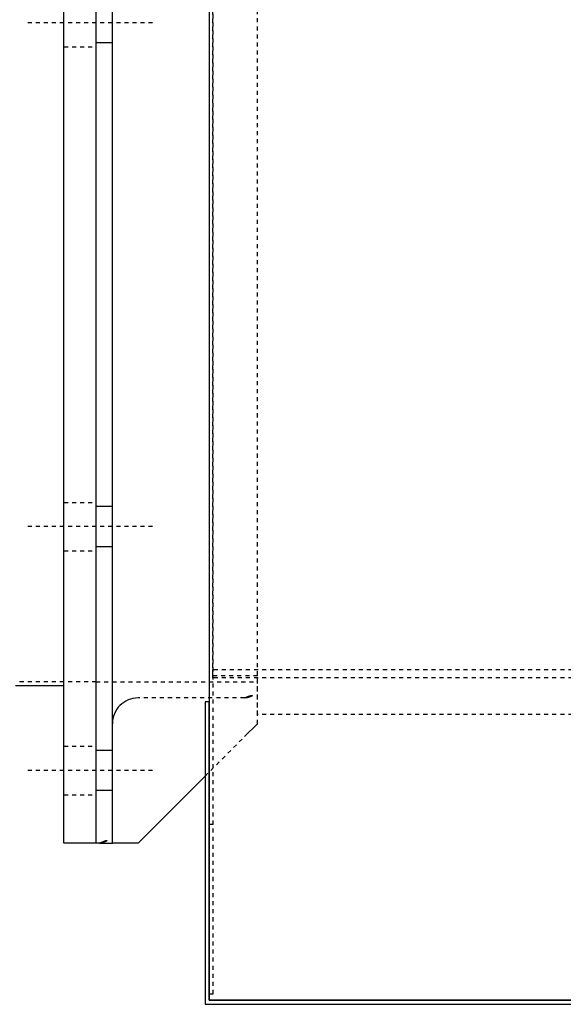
# Model space of a CAD drawing. Header units: centimetres. Extents: x 657501712 to 657529232, y 555122765 to 555182979.
# Tile 11 of 78: x 657503026 to 657503040, y 555124371 to 555124395. Entities that reach past the tile are written whole.
import ezdxf

# ---------------------------------------------------------------- set-up
doc = ezdxf.new("R2010")
doc.units = ezdxf.units.CM
doc.header["$LTSCALE"] = 0.1
doc.linetypes.add('ZKZOK_PW_06_00_300$0$AM_DIN_F_W050', pattern=[6.25, 4.75, -1.5])
doc.linetypes.add('ZKZOK_PW_06_00_300$0$AM_DIN_G_W050', pattern=[13.75, 9.75, -1.5, 1, -1.5])
doc.layers.add('xrefs', color=7, linetype='Continuous')
for name, color, linetype, lineweight in [('ZKZOK_PW_06_00_300$0$AM_7', 4, 'ZKZOK_PW_06_00_300$0$AM_DIN_G_W050', 25), ('ZKZOK_PW_06_00_300$0$AM_HID', 7, 'ZKZOK_PW_06_00_300$0$AM_DIN_F_W050', 25), ('ZKZOK_PW_06_00_300$0$AM_VIS', 7, 'Continuous', 25)]:
    doc.layers.add(name, color=color, linetype=linetype, lineweight=lineweight)

# ---------------------------------------------------------------- blocks, each defined once
blk = doc.blocks.new('ZKZOK_PW_06_00_300$0$A$C1CB93CB6')
at = {"layer": 'ZKZOK_PW_06_00_300$0$AM_7', "color": 254}
for p, q in [((174, 494.5), (142, 494.5)), ((174, 369.5), (142, 369.5)), ((174, 309), (142, 309))]:
    blk.add_line(p, q, dxfattribs=at)
at = {"layer": 'ZKZOK_PW_06_00_300$0$AM_HID', "color": 254}
for p, q in [((189, 253.58), (189, 828.42)), ((200, 320.6), (200, 793.4)), ((188.95, 332.5), (188.95, 686.5)), ((152, 488.5), (160, 488.5)), ((164, 489.5), (160, 489.5)), ((152, 375.5), (160, 375.5)), ((164, 374.5), (160, 374.5)), ((164, 364.5), (160, 364.5)), ((152, 363.5), (160, 363.5)), ((188.95, 332), (188.95, 334)), ((560.15, 334), (188.95, 334)), ((200, 332.5), (188.95, 332.5)), ((200, 322.89), (200, 332.5)), ((160, 331), (140, 331)), ((160, 331), (200, 331)), ((560.15, 332), (188.95, 332)), ((196.8, 327), (170.4, 327)), ((560.15, 322.89), (200, 322.89)), ((200, 320.6), (196.8, 317.4)), ((187, 307.6), (196.8, 317.4)), ((152, 315), (160, 315)), ((164, 314), (160, 314)), ((152, 303), (160, 303)), ((164, 304), (160, 304)), ((188, 295.72), (189, 295.72)), ((188, 253.58), (189, 253.58))]:
    blk.add_line(p, q, dxfattribs=at)
for centre, radius, start, end in [((196.8, 330.2), 3.2, 270, 0), ((170.4, 320.6), 6.4, 90, 180), ((160.8, 294.2), 3.2, 270, 0)]:
    blk.add_arc(centre, radius, start, end, dxfattribs=at)
at = {"layer": 'ZKZOK_PW_06_00_300$0$AM_VIS', "color": 254}
for p, q in [((188, 830), (188, 252)), ((152, 291), (152, 823)), ((160, 291), (160, 823)), ((160, 291), (160, 823)), ((164, 291), (164, 823)), ((152, 330), (140, 330)), ((188, 326), (187, 326)), ((187, 326), (187, 251)), ((188, 252), (188, 326)), ((170.4, 291), (187, 307.6)), ((160, 291), (152, 291)), ((160.8, 291), (160, 291)), ((160.8, 291), (164, 291)), ((170.4, 291), (164, 291)), ((307, 252), (188, 252)), ((188, 252), (307, 252)), ((187, 251), (307, 251))]:
    blk.add_line(p, q, dxfattribs=at)
blk = doc.blocks.new('wer')
at = {"layer": 'ZKZOK_PW_06_00_300$0$AM_7', "color": 251}
for p, q in [((-47025.88, 5984.37), (-47057.88, 5984.37)), ((-47025.88, 5984.37), (-47057.88, 5984.37)), ((-47025.88, 5984.37), (-47057.88, 5984.37)), ((-47025.88, 5984.37), (-47057.88, 5984.37)), ((-47025.88, 5859.37), (-47057.88, 5859.37)), ((-47025.88, 5859.37), (-47057.88, 5859.37)), ((-47025.88, 5859.37), (-47057.88, 5859.37)), ((-47025.88, 5859.37), (-47057.88, 5859.37)), ((-47025.88, 5798.87), (-47057.88, 5798.87)), ((-47025.88, 5798.87), (-47057.88, 5798.87)), ((-47025.88, 5798.87), (-47057.88, 5798.87)), ((-47025.88, 5798.87), (-47057.88, 5798.87))]:
    blk.add_line(p, q, dxfattribs=at)
at = {"layer": 'ZKZOK_PW_06_00_300$0$AM_HID', "color": 251}
for p, q in [((-47010.88, 5743.45), (-47010.88, 6318.29)), ((-47010.88, 5743.45), (-47010.88, 6318.29)), ((-47010.88, 5743.45), (-47010.88, 6318.29)), ((-47010.88, 5743.45), (-47010.88, 6318.29)), ((-47010.93, 5822.37), (-47010.93, 6176.37)), ((-47010.93, 5822.37), (-47010.93, 6176.37)), ((-47010.93, 5822.37), (-47010.93, 6176.37)), ((-47010.93, 5822.37), (-47010.93, 6176.37)), ((-47035.88, 5979.37), (-47039.88, 5979.37)), ((-47035.88, 5979.37), (-47039.88, 5979.37)), ((-47035.88, 5979.37), (-47039.88, 5979.37)), ((-47035.88, 5979.37), (-47039.88, 5979.37)), ((-47047.88, 5978.37), (-47039.88, 5978.37)), ((-47047.88, 5978.37), (-47039.88, 5978.37)), ((-47047.88, 5978.37), (-47039.88, 5978.37)), ((-47047.88, 5978.37), (-47039.88, 5978.37)), ((-47047.88, 5865.37), (-47039.88, 5865.37)), ((-47047.88, 5865.37), (-47039.88, 5865.37)), ((-47047.88, 5865.37), (-47039.88, 5865.37)), ((-47047.88, 5865.37), (-47039.88, 5865.37)), ((-47035.88, 5864.37), (-47039.88, 5864.37)), ((-47035.88, 5864.37), (-47039.88, 5864.37)), ((-47035.88, 5864.37), (-47039.88, 5864.37)), ((-47035.88, 5864.37), (-47039.88, 5864.37)), ((-47047.88, 5853.37), (-47039.88, 5853.37)), ((-47047.88, 5853.37), (-47039.88, 5853.37)), ((-47047.88, 5853.37), (-47039.88, 5853.37)), ((-47047.88, 5853.37), (-47039.88, 5853.37)), ((-47035.88, 5854.37), (-47039.88, 5854.37)), ((-47035.88, 5854.37), (-47039.88, 5854.37)), ((-47035.88, 5854.37), (-47039.88, 5854.37)), ((-47035.88, 5854.37), (-47039.88, 5854.37)), ((-47010.93, 5821.87), (-47010.93, 5823.87)), ((-46639.73, 5823.87), (-47010.93, 5823.87)), ((-47010.93, 5821.87), (-47010.93, 5823.87)), ((-46639.73, 5823.87), (-47010.93, 5823.87)), ((-47010.93, 5821.87), (-47010.93, 5823.87)), ((-46639.73, 5823.87), (-47010.93, 5823.87)), ((-47010.93, 5821.87), (-47010.93, 5823.87)), ((-46639.73, 5823.87), (-47010.93, 5823.87)), ((-47039.88, 5820.87), (-47059.88, 5820.87)), ((-47039.88, 5820.87), (-47059.88, 5820.87)), ((-47039.88, 5820.87), (-47059.88, 5820.87)), ((-47039.88, 5820.87), (-47059.88, 5820.87)), ((-47039.88, 5820.87), (-46999.88, 5820.87)), ((-47039.88, 5820.87), (-46999.88, 5820.87)), ((-47039.88, 5820.87), (-46999.88, 5820.87)), ((-47039.88, 5820.87), (-46999.88, 5820.87)), ((-46999.88, 5822.37), (-47010.93, 5822.37)), ((-46999.88, 5822.37), (-47010.93, 5822.37)), ((-46999.88, 5822.37), (-47010.93, 5822.37)), ((-46999.88, 5822.37), (-47010.93, 5822.37)), ((-46639.73, 5821.87), (-47010.93, 5821.87)), ((-46639.73, 5821.87), (-47010.93, 5821.87)), ((-46639.73, 5821.87), (-47010.93, 5821.87)), ((-46639.73, 5821.87), (-47010.93, 5821.87)), ((-46999.88, 5812.76), (-46999.88, 5822.37)), ((-46999.88, 5812.76), (-46999.88, 5822.37)), ((-46999.88, 5812.76), (-46999.88, 5822.37)), ((-46999.88, 5812.76), (-46999.88, 5822.37)), ((-47003.08, 5816.87), (-47029.48, 5816.87)), ((-47003.08, 5816.87), (-47029.48, 5816.87)), ((-47003.08, 5816.87), (-47029.48, 5816.87)), ((-47003.08, 5816.87), (-47029.48, 5816.87)), ((-46639.73, 5812.76), (-46999.88, 5812.76)), ((-46639.73, 5812.76), (-46999.88, 5812.76)), ((-46639.73, 5812.76), (-46999.88, 5812.76)), ((-46639.73, 5812.76), (-46999.88, 5812.76)), ((-46999.88, 5810.47), (-47003.08, 5807.27)), ((-46999.88, 5810.47), (-47003.08, 5807.27)), ((-46999.88, 5810.47), (-47003.08, 5807.27)), ((-46999.88, 5810.47), (-47003.08, 5807.27)), ((-47012.88, 5797.47), (-47003.08, 5807.27)), ((-47012.88, 5797.47), (-47003.08, 5807.27)), ((-47012.88, 5797.47), (-47003.08, 5807.27)), ((-47012.88, 5797.47), (-47003.08, 5807.27)), ((-47047.88, 5804.87), (-47039.88, 5804.87)), ((-47047.88, 5804.87), (-47039.88, 5804.87)), ((-47047.88, 5804.87), (-47039.88, 5804.87)), ((-47047.88, 5804.87), (-47039.88, 5804.87)), ((-47035.88, 5803.87), (-47039.88, 5803.87)), ((-47035.88, 5803.87), (-47039.88, 5803.87)), ((-47035.88, 5803.87), (-47039.88, 5803.87)), ((-47035.88, 5803.87), (-47039.88, 5803.87)), ((-47035.88, 5793.87), (-47039.88, 5793.87)), ((-47035.88, 5793.87), (-47039.88, 5793.87)), ((-47035.88, 5793.87), (-47039.88, 5793.87)), ((-47035.88, 5793.87), (-47039.88, 5793.87)), ((-47047.88, 5792.87), (-47039.88, 5792.87)), ((-47047.88, 5792.87), (-47039.88, 5792.87)), ((-47047.88, 5792.87), (-47039.88, 5792.87)), ((-47047.88, 5792.87), (-47039.88, 5792.87)), ((-47011.88, 5785.59), (-47010.88, 5785.59)), ((-47011.88, 5785.59), (-47010.88, 5785.59)), ((-47011.88, 5785.59), (-47010.88, 5785.59)), ((-47011.88, 5785.59), (-47010.88, 5785.59)), ((-47011.88, 5743.45), (-47010.88, 5743.45)), ((-47011.88, 5743.45), (-47010.88, 5743.45)), ((-47011.88, 5743.45), (-47010.88, 5743.45)), ((-47011.88, 5743.45), (-47010.88, 5743.45))]:
    blk.add_line(p, q, dxfattribs=at)
for centre, radius, start, end in [((-47003.08, 5820.07), 3.2, 270, 0), ((-47003.08, 5820.07), 3.2, 270, 0), ((-47003.08, 5820.07), 3.2, 270, 0), ((-47003.08, 5820.07), 3.2, 270, 0), ((-47029.48, 5810.47), 6.4, 90, 180), ((-47029.48, 5810.47), 6.4, 90, 180), ((-47029.48, 5810.47), 6.4, 90, 180), ((-47029.48, 5810.47), 6.4, 90, 180), ((-47039.08, 5784.07), 3.2, 270, 0), ((-47039.08, 5784.07), 3.2, 270, 0), ((-47039.08, 5784.07), 3.2, 270, 0), ((-47039.08, 5784.07), 3.2, 270, 0)]:
    blk.add_arc(centre, radius, start, end, dxfattribs=at)
at = {"layer": 'ZKZOK_PW_06_00_300$0$AM_VIS', "color": 251}
for p, q in [((-47011.88, 6319.87), (-47011.88, 5741.87)), ((-47011.88, 6319.87), (-47011.88, 5741.87)), ((-47011.88, 6319.87), (-47011.88, 5741.87)), ((-47011.88, 6319.87), (-47011.88, 5741.87)), ((-47047.88, 5780.87), (-47047.88, 6312.87)), ((-47047.88, 5780.87), (-47047.88, 6312.87)), ((-47047.88, 5780.87), (-47047.88, 6312.87)), ((-47047.88, 5780.87), (-47047.88, 6312.87)), ((-47039.88, 5780.87), (-47039.88, 6312.87)), ((-47039.88, 5780.87), (-47039.88, 6312.87)), ((-47039.88, 5780.87), (-47039.88, 6312.87)), ((-47039.88, 5780.87), (-47039.88, 6312.87)), ((-47039.88, 5780.87), (-47039.88, 6312.87)), ((-47039.88, 5780.87), (-47039.88, 6312.87)), ((-47039.88, 5780.87), (-47039.88, 6312.87)), ((-47039.88, 5780.87), (-47039.88, 6312.87)), ((-47035.88, 5780.87), (-47035.88, 6312.87)), ((-47035.88, 5780.87), (-47035.88, 6312.87)), ((-47035.88, 5780.87), (-47035.88, 6312.87)), ((-47035.88, 5780.87), (-47035.88, 6312.87)), ((-47047.88, 5819.87), (-47059.88, 5819.87)), ((-47047.88, 5819.87), (-47059.88, 5819.87)), ((-47047.88, 5819.87), (-47059.88, 5819.87)), ((-47047.88, 5819.87), (-47059.88, 5819.87)), ((-47011.88, 5815.87), (-47012.88, 5815.87)), ((-47012.88, 5815.87), (-47012.88, 5740.87)), ((-47011.88, 5815.87), (-47012.88, 5815.87)), ((-47012.88, 5815.87), (-47012.88, 5740.87)), ((-47011.88, 5815.87), (-47012.88, 5815.87)), ((-47012.88, 5815.87), (-47012.88, 5740.87)), ((-47011.88, 5815.87), (-47012.88, 5815.87)), ((-47012.88, 5815.87), (-47012.88, 5740.87)), ((-47011.88, 5741.87), (-47011.88, 5815.87)), ((-47011.88, 5741.87), (-47011.88, 5815.87)), ((-47011.88, 5741.87), (-47011.88, 5815.87)), ((-47011.88, 5741.87), (-47011.88, 5815.87)), ((-47029.48, 5780.87), (-47012.88, 5797.47)), ((-47029.48, 5780.87), (-47012.88, 5797.47)), ((-47029.48, 5780.87), (-47012.88, 5797.47)), ((-47029.48, 5780.87), (-47012.88, 5797.47)), ((-47039.88, 5780.87), (-47047.88, 5780.87)), ((-47039.88, 5780.87), (-47047.88, 5780.87)), ((-47039.88, 5780.87), (-47047.88, 5780.87)), ((-47039.88, 5780.87), (-47047.88, 5780.87)), ((-47039.08, 5780.87), (-47039.88, 5780.87)), ((-47039.08, 5780.87), (-47039.88, 5780.87)), ((-47039.08, 5780.87), (-47039.88, 5780.87)), ((-47039.08, 5780.87), (-47039.88, 5780.87)), ((-47039.08, 5780.87), (-47035.88, 5780.87)), ((-47039.08, 5780.87), (-47035.88, 5780.87)), ((-47039.08, 5780.87), (-47035.88, 5780.87)), ((-47039.08, 5780.87), (-47035.88, 5780.87)), ((-47029.48, 5780.87), (-47035.88, 5780.87)), ((-47029.48, 5780.87), (-47035.88, 5780.87)), ((-47029.48, 5780.87), (-47035.88, 5780.87)), ((-47029.48, 5780.87), (-47035.88, 5780.87)), ((-47012.88, 5740.87), (-46892.88, 5740.87)), ((-47012.88, 5740.87), (-46892.88, 5740.87)), ((-47012.88, 5740.87), (-46892.88, 5740.87)), ((-47012.88, 5740.87), (-46892.88, 5740.87)), ((-46892.88, 5741.87), (-47011.88, 5741.87)), ((-47011.88, 5741.87), (-46892.88, 5741.87)), ((-46892.88, 5741.87), (-47011.88, 5741.87)), ((-47011.88, 5741.87), (-46892.88, 5741.87)), ((-46892.88, 5741.87), (-47011.88, 5741.87)), ((-47011.88, 5741.87), (-46892.88, 5741.87)), ((-46892.88, 5741.87), (-47011.88, 5741.87)), ((-47011.88, 5741.87), (-46892.88, 5741.87))]:
    blk.add_line(p, q, dxfattribs=at)
at = {"color": 251}
blk.add_blockref('ZKZOK_PW_06_00_300$0$A$C1CB93CB6', (-47199.88, 5489.87), dxfattribs=at)
blk.add_blockref('ZKZOK_PW_06_00_300$0$A$C1CB93CB6', (-47199.88, 5489.87), dxfattribs=at)

msp = doc.modelspace()

# ---------------------------------------------------------------- block references
at = {"layer": 'xrefs', "xscale": 0.1, "yscale": 0.1, "zscale": 0.1}
msp.add_blockref('wer', (657507732.194, 555123796.721), dxfattribs=at)

doc.saveas('drawing.dxf')
